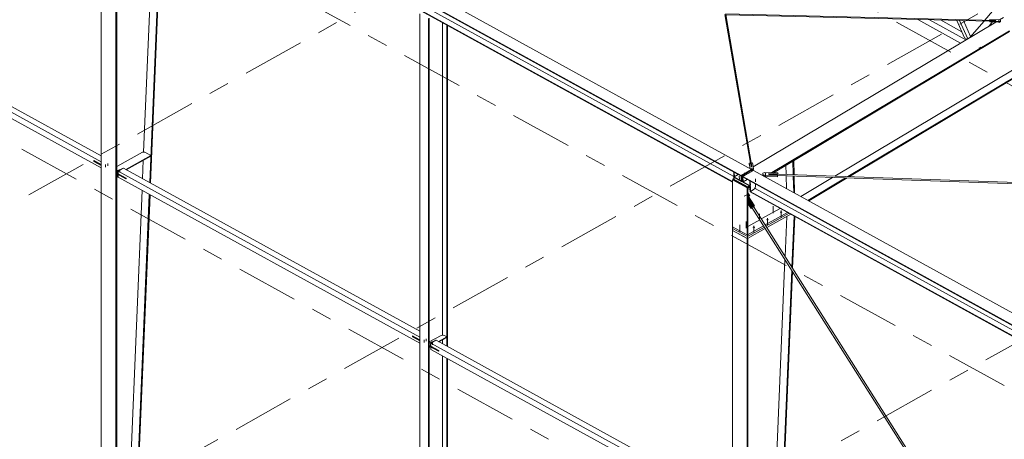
# Model space of a CAD drawing. Header units: millimetres. Extents: x -260 to 160, y -50 to 247.
# Tile 31 of 74: x -93 to -46, y 52 to 72. Entities that reach past the tile are written whole.
import ezdxf

# ---------------------------------------------------------------- set-up
doc = ezdxf.new("R2010")
doc.units = ezdxf.units.MM
for name, pattern in [('XKITLINE00', [0]), ('XKITLINE02', [4, 2, -2]), ('XKITLINE03', [6, 3, -1, 1, -1])]:
    doc.linetypes.add(name, pattern=pattern)
for name, color, linetype, lineweight in [('Element', 2, 'Continuous', 0), ('Spoina', 1, 'Continuous', 0), ('Śruba', 3, 'Continuous', 0)]:
    doc.layers.add(name, color=color, linetype=linetype, lineweight=lineweight)

msp = doc.modelspace()

# ---------------------------------------------------------------- hatches: boundary and pattern name
at = {"layer": 'Śruba'}
for points in [[(-45.842, 72.042), (-45.846, 72.043), (-45.851, 72.044), (-45.855, 72.046), (-45.858, 72.048), (-45.86, 72.051), (-45.862, 72.053), (-45.862, 72.056), (-45.862, 72.059), (-45.86, 72.062), (-45.858, 72.064), (-45.855, 72.066), (-45.851, 72.068), (-45.847, 72.07), (-45.842, 72.071), (-45.838, 72.071), (-45.833, 72.071), (-45.828, 72.07), (-45.824, 72.069), (-45.82, 72.067), (-45.817, 72.065), (-45.814, 72.063), (-45.813, 72.06), (-45.812, 72.057), (-45.813, 72.055), (-45.814, 72.052), (-45.816, 72.049), (-45.819, 72.047), (-45.823, 72.045), (-45.827, 72.044), (-45.832, 72.043), (-45.837, 72.042)], [(-88.336, 64.746), (-88.34, 64.747), (-88.345, 64.748), (-88.348, 64.75), (-88.351, 64.752), (-88.354, 64.754), (-88.355, 64.757), (-88.356, 64.76), (-88.355, 64.762), (-88.354, 64.765), (-88.351, 64.767), (-88.348, 64.77), (-88.345, 64.771), (-88.34, 64.773), (-88.336, 64.773), (-88.331, 64.774), (-88.326, 64.773), (-88.321, 64.773), (-88.317, 64.771), (-88.313, 64.77), (-88.31, 64.767), (-88.308, 64.765), (-88.306, 64.762), (-88.306, 64.76), (-88.306, 64.757), (-88.308, 64.754), (-88.31, 64.752), (-88.313, 64.75), (-88.317, 64.748), (-88.321, 64.747), (-88.326, 64.746), (-88.331, 64.746)], [(-57.763, 64.916), (-57.768, 64.917), (-57.772, 64.918), (-57.776, 64.92), (-57.779, 64.922), (-57.781, 64.924), (-57.783, 64.927), (-57.783, 64.93), (-57.783, 64.933), (-57.782, 64.935), (-57.779, 64.938), (-57.776, 64.94), (-57.773, 64.942), (-57.768, 64.943), (-57.764, 64.944), (-57.759, 64.945), (-57.754, 64.945), (-57.749, 64.944), (-57.745, 64.943), (-57.741, 64.941), (-57.738, 64.939), (-57.735, 64.937), (-57.734, 64.934), (-57.733, 64.931), (-57.734, 64.928), (-57.735, 64.926), (-57.737, 64.923), (-57.74, 64.921), (-57.744, 64.919), (-57.748, 64.917), (-57.753, 64.917), (-57.758, 64.916)], [(-57.107, 64.639), (-57.114, 64.64), (-57.121, 64.642), (-57.127, 64.644), (-57.132, 64.648), (-57.136, 64.651), (-57.138, 64.656), (-57.139, 64.66), (-57.138, 64.664), (-57.136, 64.669), (-57.133, 64.673), (-57.128, 64.676), (-57.122, 64.679), (-57.115, 64.682), (-57.108, 64.683), (-57.1, 64.684), (-57.093, 64.683), (-57.085, 64.682), (-57.078, 64.68), (-57.072, 64.678), (-57.067, 64.674), (-57.064, 64.671), (-57.061, 64.667), (-57.061, 64.662), (-57.061, 64.658), (-57.063, 64.653), (-57.067, 64.649), (-57.072, 64.646), (-57.077, 64.643), (-57.084, 64.641), (-57.092, 64.639), (-57.099, 64.639)], [(-58.366, 64.507), (-58.372, 64.507), (-58.378, 64.509), (-58.383, 64.511), (-58.387, 64.514), (-58.39, 64.517), (-58.392, 64.52), (-58.393, 64.524), (-58.392, 64.528), (-58.39, 64.531), (-58.387, 64.534), (-58.384, 64.537), (-58.379, 64.54), (-58.373, 64.541), (-58.367, 64.543), (-58.361, 64.543), (-58.355, 64.543), (-58.349, 64.542), (-58.343, 64.541), (-58.338, 64.538), (-58.334, 64.536), (-58.331, 64.533), (-58.329, 64.529), (-58.328, 64.526), (-58.329, 64.522), (-58.331, 64.519), (-58.333, 64.515), (-58.337, 64.512), (-58.342, 64.51), (-58.348, 64.508), (-58.354, 64.507), (-58.36, 64.506)], [(-56.357, 62.786), (-56.368, 62.788), (-56.378, 62.791), (-56.387, 62.795), (-56.394, 62.799), (-56.399, 62.805), (-56.402, 62.811), (-56.403, 62.817), (-56.402, 62.823), (-56.399, 62.829), (-56.394, 62.835), (-56.387, 62.84), (-56.378, 62.843), (-56.368, 62.846), (-56.357, 62.848), (-56.346, 62.849), (-56.335, 62.848), (-56.324, 62.846), (-56.314, 62.843), (-56.306, 62.84), (-56.299, 62.835), (-56.293, 62.829), (-56.29, 62.823), (-56.289, 62.817), (-56.29, 62.811), (-56.293, 62.805), (-56.299, 62.799), (-56.306, 62.795), (-56.314, 62.791), (-56.324, 62.788), (-56.335, 62.786), (-56.346, 62.785)], [(-57.011, 62.42), (-57.022, 62.421), (-57.032, 62.424), (-57.04, 62.428), (-57.047, 62.433), (-57.053, 62.439), (-57.056, 62.445), (-57.057, 62.451), (-57.056, 62.457), (-57.053, 62.463), (-57.047, 62.468), (-57.04, 62.473), (-57.032, 62.477), (-57.022, 62.48), (-57.011, 62.482), (-57, 62.482), (-56.989, 62.482), (-56.978, 62.48), (-56.968, 62.477), (-56.959, 62.473), (-56.952, 62.468), (-56.947, 62.463), (-56.944, 62.457), (-56.943, 62.451), (-56.944, 62.445), (-56.947, 62.439), (-56.952, 62.433), (-56.959, 62.428), (-56.968, 62.424), (-56.978, 62.421), (-56.989, 62.42), (-57, 62.419)], [(-57.665, 62.053), (-57.675, 62.055), (-57.685, 62.058), (-57.694, 62.062), (-57.701, 62.067), (-57.706, 62.072), (-57.71, 62.078), (-57.711, 62.084), (-57.71, 62.091), (-57.706, 62.097), (-57.701, 62.102), (-57.694, 62.107), (-57.685, 62.111), (-57.675, 62.114), (-57.665, 62.115), (-57.654, 62.116), (-57.642, 62.115), (-57.632, 62.114), (-57.622, 62.111), (-57.613, 62.107), (-57.606, 62.102), (-57.601, 62.097), (-57.598, 62.091), (-57.596, 62.084), (-57.598, 62.078), (-57.601, 62.072), (-57.606, 62.067), (-57.613, 62.062), (-57.622, 62.058), (-57.632, 62.055), (-57.642, 62.053), (-57.654, 62.053)], [(-73.257, 56.442), (-73.261, 56.442), (-73.266, 56.444), (-73.27, 56.445), (-73.273, 56.447), (-73.275, 56.45), (-73.276, 56.452), (-73.277, 56.455), (-73.276, 56.458), (-73.275, 56.46), (-73.273, 56.463), (-73.27, 56.465), (-73.266, 56.467), (-73.261, 56.468), (-73.257, 56.469), (-73.252, 56.469), (-73.247, 56.469), (-73.242, 56.468), (-73.238, 56.467), (-73.234, 56.465), (-73.231, 56.463), (-73.229, 56.46), (-73.227, 56.458), (-73.227, 56.455), (-73.227, 56.452), (-73.229, 56.45), (-73.231, 56.447), (-73.234, 56.445), (-73.238, 56.444), (-73.242, 56.442), (-73.247, 56.442), (-73.252, 56.441)]]:
    msp.add_hatch(color=256, dxfattribs=at).paths.add_polyline_path(points, flags=17)

# ---------------------------------------------------------------- linework, layer by layer
at = {"layer": 'Element', "linetype": 'XKITLINE00', "lineweight": 0}
for p, q in [((-88.617, 81.292), (-58.272, 64.579)), ((-88.617, 81.263), (-58.271, 64.55)), ((-88.115, 81.592), (-57.77, 64.88)), ((-88.268, 80.581), (-58.692, 64.292)), ((-88.268, 80.552), (-58.692, 64.263)), ((-87.079, 65.709), (-86.511, 79.37)), ((-86.787, 64.239), (-86.158, 79.39)), ((-86.749, 64.218), (-86.119, 79.369)), ((-89.128, 48.671), (-89.128, 78.693)), ((-88.418, 78.302), (-88.418, 48.28)), ((-88.378, 48.302), (-88.378, 78.324)), ((-103.665, 73.255), (-89.128, 65.249)), ((-89.128, 65.528), (-103.413, 73.396)), ((-89.128, 64.952), (-103.665, 72.958)), ((-73.771, 40.183), (-73.771, 72.388)), ((-73.307, 39.964), (-73.307, 72.17)), ((-73.21, 72.567), (-58.619, 64.531)), ((-57.825, 65.183), (-59.053, 72.348)), ((-59.019, 72.38), (-45.997, 72.067)), ((-57.755, 65.023), (-59.009, 72.346)), ((-59.008, 72.338), (-46.287, 72.032)), ((-46.524, 72.08), (-46.154, 72.509)), ((-45.809, 72.099), (-45.617, 72.214)), ((-73.339, 72.151), (-73.339, 39.946)), ((-72.672, 56.873), (-72.672, 71.962)), ((-72.466, 56.352), (-72.466, 71.849)), ((-72.434, 56.334), (-72.434, 71.832)), ((-57.694, 64.995), (-45.995, 71.988)), ((-49.756, 72.115), (-47.688, 70.976)), ((-49.192, 72.102), (-47.429, 71.131)), ((-48.662, 72.089), (-47.635, 71.523)), ((-47.504, 71.228), (-47.877, 72.07)), ((-47.344, 71.182), (-47.736, 72.067)), ((-47.204, 71.291), (-47.545, 72.062)), ((-47.249, 71.238), (-46.56, 72.038)), ((-46.314, 71.797), (-46.146, 71.992)), ((-46.288, 72.024), (-46.284, 72.055)), ((-46.287, 71.995), (-46.288, 72.024)), ((-45.807, 72.013), (-46.288, 72.024)), ((-45.806, 71.984), (-46.287, 71.995)), ((-46.284, 72.055), (-45.999, 72.048)), ((-46.281, 72.08), (-46.277, 72.11)), ((-46.281, 72.074), (-46.281, 72.08)), ((-45.996, 72.073), (-46.281, 72.08)), ((-46.277, 72.11), (-45.796, 72.099)), ((-46.046, 71.957), (-46.019, 71.989)), ((-45.999, 72.048), (-45.996, 72.073)), ((-45.998, 72.056), (-45.997, 72.064)), ((-45.997, 72.064), (-45.997, 72.065)), ((-45.769, 72.032), (-45.807, 72.013)), ((-45.806, 71.984), (-45.807, 72.013)), ((-45.806, 71.984), (-45.768, 72.003)), ((-45.796, 72.099), (-45.763, 72.078)), ((-45.763, 72.078), (-45.769, 72.032)), ((-45.768, 72.003), (-45.769, 72.032)), ((-45.768, 72.003), (-45.762, 72.048)), ((-45.762, 72.048), (-45.763, 72.078)), ((-56.786, 64.722), (-45.331, 71.569)), ((-56.711, 64.72), (-45.325, 71.526)), ((-47.381, 71.16), (-47.504, 71.228)), ((-53.752, 64.557), (-45.113, 69.719)), ((-53.121, 64.535), (-44.929, 69.431)), ((-53.046, 64.533), (-44.923, 69.387)), ((-88.378, 65.016), (-87.141, 65.709)), ((-87.944, 64.876), (-86.734, 65.555)), ((-87.918, 64.861), (-86.734, 65.525)), ((-87.141, 65.709), (-87.015, 65.71)), ((-87.015, 65.71), (-86.734, 65.555)), ((-86.734, 65.525), (-86.734, 65.555)), ((-89.481, 65.296), (-89.469, 65.303)), ((-89.481, 65.266), (-89.481, 65.296)), ((-89.481, 65.296), (-89.128, 65.101)), ((-89.128, 65.072), (-89.481, 65.266)), ((-89.469, 65.303), (-89.128, 65.115)), ((-87.132, 64.429), (-87.095, 65.322)), ((-57.877, 65.179), (-57.823, 65.183)), ((-57.876, 65.15), (-57.877, 65.179)), ((-57.831, 64.914), (-57.877, 65.179)), ((-57.836, 64.916), (-57.876, 65.15)), ((-57.823, 65.183), (-57.795, 65.02)), ((-57.781, 65.186), (-57.727, 65.19)), ((-57.78, 65.171), (-57.781, 65.186)), ((-57.753, 65.024), (-57.781, 65.186)), ((-57.727, 65.19), (-57.68, 64.916)), ((-56.101, 64.639), (-56.113, 65.077)), ((-55.776, 65.277), (-55.777, 65.278)), ((-55.776, 65.277), (-55.736, 65.301)), ((-55.758, 64.627), (-55.776, 65.277)), ((-55.736, 65.301), (-55.737, 65.302)), ((-55.717, 64.625), (-55.736, 65.301)), ((-88.378, 64.804), (-88.268, 64.865)), ((-88.378, 64.688), (-87.939, 64.446)), ((-87.939, 64.417), (-88.378, 64.658)), ((-88.378, 64.633), (-88.355, 64.646)), ((-88.378, 64.603), (-88.378, 64.633)), ((-88.378, 64.603), (-88.329, 64.631)), ((-88.317, 64.802), (-88.066, 64.943)), ((-88.317, 64.802), (-88.317, 64.669)), ((-88.317, 64.802), (-88.307, 64.797)), ((-88.317, 64.669), (-88.307, 64.663)), ((-88.317, 64.625), (-88.317, 64.505)), ((-88.056, 64.937), (-88.307, 64.797)), ((-88.307, 64.797), (-88.056, 64.937)), ((-88.307, 64.663), (-88.307, 64.797)), ((-88.307, 64.797), (-73.771, 56.791)), ((-88.307, 64.663), (-88.307, 64.797)), ((-87.927, 64.453), (-88.307, 64.663)), ((-88.307, 64.5), (-88.307, 64.619)), ((-88.307, 64.5), (-88.307, 64.619)), ((-88.268, 64.865), (-88.205, 64.865)), ((-88.066, 64.943), (-88.056, 64.937)), ((-73.771, 57.07), (-88.056, 64.937)), ((-58.616, 64.444), (-58.625, 64.745)), ((-58.598, 64.514), (-58.604, 64.733)), ((-58.41, 64.626), (-58.6, 64.513)), ((-58.272, 64.579), (-57.77, 64.88)), ((-58.272, 64.571), (-57.769, 64.871)), ((-58.271, 64.55), (-58.272, 64.579)), ((-58.265, 64.328), (-58.272, 64.571)), ((-58.252, 64.559), (-58.272, 64.571)), ((-57.749, 64.86), (-58.252, 64.559)), ((-58.201, 64.532), (-57.698, 64.832)), ((-57.678, 64.829), (-58.181, 64.529)), ((-57.795, 65.02), (-57.753, 65.024)), ((-57.712, 64.893), (-57.784, 64.887)), ((-57.783, 65.021), (-57.774, 65.025)), ((-57.774, 65.025), (-57.766, 65.023)), ((-57.77, 64.88), (-57.769, 64.871)), ((-57.769, 64.871), (-57.749, 64.86)), ((-57.751, 64.861), (-57.712, 64.863)), ((-57.748, 64.802), (-57.749, 64.86)), ((-57.68, 64.916), (-57.712, 64.893)), ((-57.712, 64.863), (-57.712, 64.893)), ((-57.712, 64.863), (-57.68, 64.886)), ((-57.698, 64.832), (-57.686, 64.825)), ((-57.68, 64.886), (-57.68, 64.916)), ((-57.678, 64.829), (-27.333, 48.117)), ((-57.229, 64.635), (-57.219, 64.696)), ((-57.228, 64.588), (-57.229, 64.635)), ((-57.165, 64.591), (-57.229, 64.635)), ((-57.228, 64.588), (-57.174, 64.552)), ((-57.219, 64.696), (-57.142, 64.735)), ((-57.163, 64.546), (-57.165, 64.591)), ((-56.525, 64.569), (-57.165, 64.591)), ((-57.142, 64.735), (-56.502, 64.712)), ((-56.943, 64.635), (-56.942, 64.644)), ((-56.943, 64.635), (-56.516, 64.62)), ((-56.941, 64.648), (-56.942, 64.635)), ((-56.94, 64.662), (-56.941, 64.648)), ((-56.938, 64.668), (-56.94, 64.662)), ((-56.938, 64.668), (-56.937, 64.676)), ((-56.938, 64.668), (-44.155, 64.224)), ((-56.936, 64.668), (-56.937, 64.676)), ((-56.51, 64.661), (-56.937, 64.676)), ((-56.516, 64.62), (-56.525, 64.569)), ((-56.523, 64.522), (-56.525, 64.569)), ((-56.523, 64.522), (-56.515, 64.573)), ((-56.515, 64.573), (-56.516, 64.62)), ((-56.515, 64.582), (-44.166, 64.153)), ((-56.502, 64.712), (-56.51, 64.661)), ((-56.51, 64.653), (-56.51, 64.661)), ((-56.5, 64.666), (-56.502, 64.712)), ((-56.502, 64.653), (-56.5, 64.666)), ((-56.082, 63.95), (-56.099, 64.567)), ((-88.317, 64.505), (-88.307, 64.5)), ((-73.771, 56.494), (-88.307, 64.5)), ((-87.939, 64.446), (-87.927, 64.453)), ((-87.939, 64.417), (-87.939, 64.446)), ((-87.927, 64.424), (-87.939, 64.417)), ((-87.927, 64.424), (-87.927, 64.453)), ((-58.652, 64.398), (-58.692, 64.375)), ((-58.692, 64.375), (-57.982, 63.984)), ((-58.692, 62.108), (-58.692, 64.375)), ((-58.652, 64.423), (-58.574, 64.469)), ((-58.652, 64.398), (-58.652, 64.423)), ((-58.652, 64.423), (-57.942, 64.031)), ((-57.941, 64.007), (-58.652, 64.398)), ((-58.6, 64.513), (-58.266, 64.328)), ((-58.6, 64.483), (-58.6, 64.513)), ((-58.265, 64.299), (-58.6, 64.483)), ((-58.597, 64.456), (-58.598, 64.482)), ((-58.266, 64.328), (-58.265, 64.328)), ((-58.266, 64.328), (-58.265, 64.299)), ((-58.265, 64.307), (-58.265, 64.328)), ((-58.245, 64.296), (-58.265, 64.307)), ((-58.265, 64.299), (-58.257, 64.303)), ((-58.245, 64.296), (-58.252, 64.559)), ((-58.195, 64.326), (-58.245, 64.296)), ((-58.194, 64.268), (-58.201, 64.532)), ((-58.201, 64.532), (-58.181, 64.52)), ((-58.194, 64.268), (-58.174, 64.257)), ((-58.181, 64.529), (-27.836, 47.817)), ((-58.181, 64.529), (-58.18, 64.5)), ((-58.174, 64.278), (-58.181, 64.52)), ((-58.18, 64.5), (-27.835, 47.787)), ((-58.174, 64.278), (-57.984, 64.392)), ((-58.174, 64.257), (-58.174, 64.278)), ((-58.173, 64.249), (-58.174, 64.278)), ((-58.174, 64.278), (-57.839, 64.093)), ((-57.839, 64.064), (-58.173, 64.249)), ((-57.848, 64.1), (-57.854, 64.32)), ((-57.839, 64.093), (-57.837, 64.095)), ((-57.839, 64.093), (-57.839, 64.064)), ((-57.833, 64.309), (-57.82, 63.815)), ((-57.581, 64.033), (-57.584, 64.172)), ((-57.161, 64.544), (-56.523, 64.522)), ((-57.121, 64.522), (-57.088, 64.542)), ((-57.079, 64.5), (-57.013, 64.539)), ((-55.735, 63.759), (-55.756, 64.555)), ((-55.693, 63.736), (-55.715, 64.554)), ((-55.398, 63.574), (-53.865, 64.49)), ((-55.051, 63.382), (-53.234, 64.468)), ((-55.009, 63.359), (-53.159, 64.465)), ((-87.772, 49.025), (-87.155, 63.865)), ((-87.427, 48.838), (-86.81, 63.675)), ((-87.386, 48.858), (-86.772, 63.654)), ((-57.941, 64.007), (-57.982, 63.984)), ((-57.982, 63.984), (-57.982, 61.717)), ((-57.942, 64.031), (-57.864, 64.078)), ((-57.942, 64.031), (-57.941, 63.985)), ((-57.941, 63.985), (-57.846, 64.041)), ((-57.941, 61.74), (-57.941, 64.007)), ((-57.941, 63.949), (-57.915, 63.999)), ((-57.941, 63.985), (-57.941, 63.985)), ((-57.842, 63.905), (-57.941, 63.949)), ((-57.941, 63.751), (-57.852, 63.61)), ((-57.892, 63.588), (-57.941, 63.665)), ((-57.916, 64), (-57.915, 63.999)), ((-57.915, 63.999), (-57.844, 63.968)), ((-57.88, 64.021), (-57.845, 64.005)), ((-57.84, 63.827), (-57.847, 64.069)), ((-57.84, 63.827), (-57.82, 63.815)), ((-57.837, 64.065), (-57.839, 64.064)), ((-57.832, 63.818), (-57.829, 63.82)), ((-57.831, 63.789), (-57.832, 63.818)), ((-57.832, 63.818), (-28.255, 47.529)), ((-57.831, 63.789), (-28.255, 47.5)), ((-57.82, 63.815), (-57.642, 63.922)), ((-57.642, 63.922), (-57.581, 64.033)), ((-57.633, 63.937), (-57.589, 63.964)), ((-57.589, 63.964), (-57.59, 64.015)), ((-57.589, 63.964), (-43.01, 55.935)), ((-57.941, 63.614), (-57.629, 63.119)), ((-57.941, 63.527), (-57.669, 63.097)), ((-57.941, 63.423), (-57.939, 63.425)), ((-57.939, 63.425), (-57.941, 63.423)), ((-43.334, 40.253), (-57.941, 63.344)), ((-57.941, 63.334), (-57.751, 63.033)), ((-57.793, 63), (-57.941, 63.235)), ((-57.711, 63.064), (-57.939, 63.425)), ((-57.914, 63.571), (-57.892, 63.588)), ((-57.852, 63.61), (-57.91, 63.565)), ((-57.852, 63.61), (-57.892, 63.588)), ((-57.751, 63.033), (-57.793, 63)), ((-57.793, 63), (-57.753, 63.022)), ((-57.753, 63.022), (-57.743, 63.03)), ((-57.751, 63.033), (-57.746, 63.035)), ((-57.669, 63.097), (-57.711, 63.064)), ((-57.711, 63.064), (-57.67, 63.086)), ((-43.489, 40.658), (-57.676, 63.084)), ((-57.629, 63.119), (-57.67, 63.086)), ((-57.669, 63.097), (-57.629, 63.119)), ((-57.298, 62.487), (-56.39, 62.995)), ((-57.118, 62.202), (-56.042, 62.804)), ((-57.076, 62.136), (-55.962, 62.76)), ((-57.076, 62.136), (-55.962, 62.76)), ((-57.034, 62.07), (-55.882, 62.716)), ((-57.941, 62.126), (-57.372, 62.445)), ((-56.155, 60.68), (-56.075, 62.608)), ((-55.824, 60.157), (-55.721, 62.627)), ((-55.787, 60.098), (-55.683, 62.606)), ((-58.692, 62.108), (-57.982, 61.717)), ((-58.682, 61.936), (-58.692, 61.93)), ((-58.692, 61.93), (-57.982, 61.539)), ((-58.692, 31.908), (-58.692, 61.93)), ((-58.682, 62.025), (-58.682, 62.103)), ((-58.682, 61.936), (-58.682, 62.025)), ((-58.682, 62.025), (-57.972, 61.634)), ((-57.972, 61.634), (-58.682, 62.025)), ((-57.972, 61.545), (-58.682, 61.936)), ((-57.982, 61.717), (-57.941, 61.74)), ((-57.972, 61.723), (-57.192, 62.16)), ((-57.972, 61.634), (-57.15, 62.094)), ((-57.972, 61.634), (-57.15, 62.094)), ((-57.972, 61.545), (-57.109, 62.028)), ((-57.972, 61.634), (-57.972, 61.723)), ((-57.982, 61.539), (-57.941, 61.562)), ((-57.982, 38.214), (-57.982, 61.539)), ((-57.972, 61.634), (-57.972, 61.545)), ((-57.941, 38.236), (-57.941, 61.562)), ((-56.642, 48.947), (-56.161, 60.53)), ((-56.351, 47.476), (-55.83, 60.007)), ((-56.312, 47.455), (-55.793, 59.949)), ((-74.124, 56.838), (-74.111, 56.845)), ((-74.124, 56.808), (-74.124, 56.838)), ((-74.124, 56.838), (-73.771, 56.643)), ((-73.771, 56.613), (-74.124, 56.808)), ((-74.111, 56.845), (-73.771, 56.657)), ((-73.307, 56.552), (-72.734, 56.873)), ((-73.307, 56.495), (-73.19, 56.561)), ((-73.239, 56.498), (-72.987, 56.639)), ((-73.239, 56.498), (-73.239, 56.364)), ((-73.239, 56.498), (-73.228, 56.492)), ((-72.977, 56.633), (-73.228, 56.492)), ((-73.228, 56.492), (-72.977, 56.633)), ((-73.19, 56.561), (-73.126, 56.561)), ((-72.987, 56.639), (-72.977, 56.633)), ((-58.692, 48.766), (-72.977, 56.633)), ((-72.865, 56.572), (-72.466, 56.795)), ((-72.839, 56.557), (-72.466, 56.766)), ((-72.734, 56.873), (-72.608, 56.874)), ((-72.672, 56.465), (-72.672, 56.651)), ((-72.608, 56.874), (-72.466, 56.795)), ((-72.466, 56.766), (-72.466, 56.795)), ((-73.307, 56.388), (-72.861, 56.142)), ((-72.861, 56.112), (-73.307, 56.358)), ((-73.307, 56.324), (-73.276, 56.341)), ((-73.307, 56.294), (-73.25, 56.327)), ((-73.307, 56.294), (-73.307, 56.324)), ((-73.239, 56.364), (-73.228, 56.358)), ((-73.239, 56.32), (-73.239, 56.201)), ((-73.239, 56.201), (-73.228, 56.195)), ((-73.228, 56.358), (-73.228, 56.492)), ((-73.228, 56.492), (-58.692, 48.486)), ((-73.228, 56.358), (-73.228, 56.492)), ((-72.848, 56.149), (-73.228, 56.358)), ((-73.228, 56.195), (-73.228, 56.315)), ((-73.228, 56.195), (-73.228, 56.315)), ((-58.692, 48.189), (-73.228, 56.195)), ((-72.861, 56.142), (-72.848, 56.149)), ((-72.861, 56.112), (-72.861, 56.142)), ((-72.848, 56.119), (-72.861, 56.112)), ((-72.848, 56.119), (-72.848, 56.149)), ((-72.672, 40.548), (-72.672, 55.888)), ((-72.466, 40.435), (-72.466, 55.775)), ((-72.434, 40.453), (-72.434, 55.758))]:
    msp.add_line(p, q, dxfattribs=at)
at = {"layer": 'Spoina', "linetype": 'XKITLINE03', "lineweight": 0}
for p, q in [((-208.457, 158.81), (49.239, 16.886)), ((-221.657, 151.412), (36.039, 9.488)), ((-234.857, 144.014), (22.839, 2.09)), ((-113.546, 51.918), (11.165, 121.811)), ((-98.328, 43.536), (26.383, 113.43)), ((-83.109, 35.155), (41.602, 105.048))]:
    msp.add_line(p, q, dxfattribs=at)
at = {"layer": 'Śruba', "linetype": 'XKITLINE00', "lineweight": 0}
for p, q in [((-45.838, 72.084), (-45.834, 71.953)), ((-88.331, 64.789), (-88.331, 64.671)), ((-57.759, 64.958), (-57.756, 64.827)), ((-57.101, 64.702), (-57.096, 64.527)), ((-58.357, 64.414), (-58.361, 64.56)), ((-56.346, 62.891), (-56.346, 62.565)), ((-57, 62.525), (-57, 62.198)), ((-57.654, 62.159), (-57.654, 61.832)), ((-73.252, 56.485), (-73.252, 56.366))]:
    msp.add_line(p, q, dxfattribs=at)
at = {"layer": 'Śruba', "linetype": 'XKITLINE02', "lineweight": 0}
for p, q in [((-46.714, 70.773), (-46.802, 70.723)), ((-88.914, 65.111), (-88.914, 64.992)), ((-88.813, 65.167), (-88.813, 65.048)), ((-88.23, 64.846), (-88.23, 64.727)), ((-58.106, 64.564), (-58.11, 64.71)), ((-57.825, 64.12), (-57.829, 64.267)), ((-57.574, 64.271), (-57.577, 64.417)), ((-58.125, 63.582), (-57.961, 63.673)), ((-57.38, 62.735), (-57.38, 62.408)), ((-56.727, 63.101), (-56.727, 62.774)), ((-58.336, 62.199), (-58.336, 61.872)), ((-58.034, 62.368), (-58.034, 62.041)), ((-57.955, 61.989), (-57.955, 61.663)), ((-73.556, 56.653), (-73.556, 56.534)), ((-73.456, 56.709), (-73.456, 56.59)), ((-73.151, 56.541), (-73.151, 56.422))]:
    msp.add_line(p, q, dxfattribs=at)

doc.saveas('drawing.dxf')
